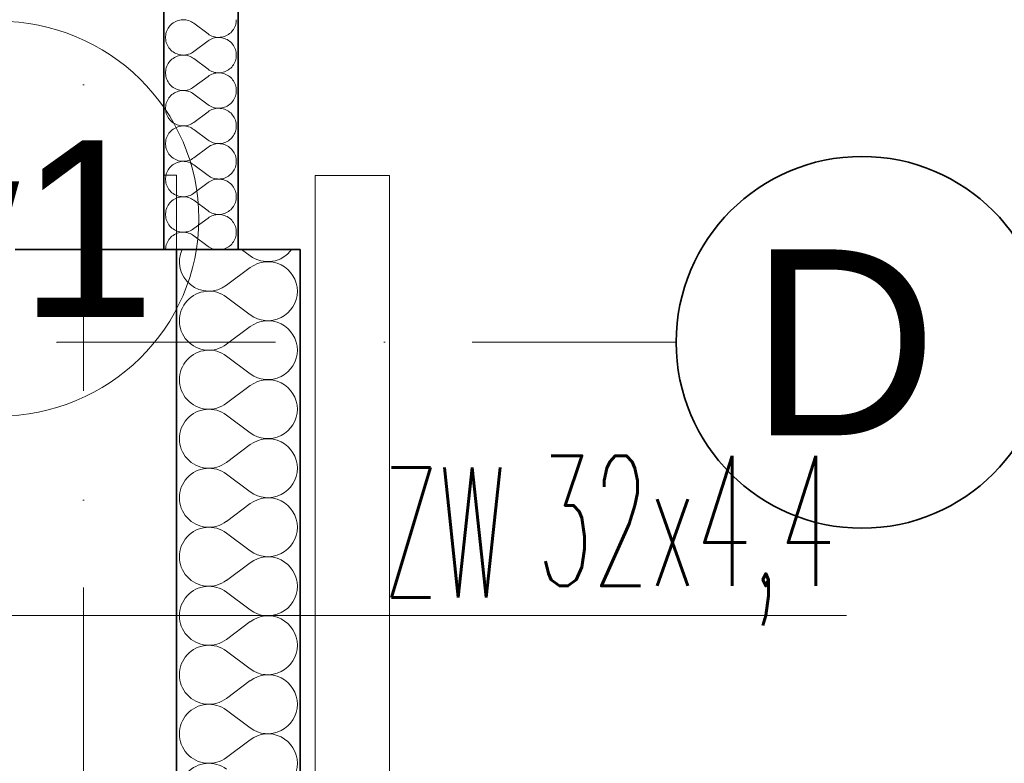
# Model space of a CAD drawing. Header units: millimetres. Extents: x -34676 to 172266, y 39940 to 476087.
# Tile 132 of 256: x 49955 to 51545, y 289093 to 290293. Entities that reach past the tile are written whole.
import ezdxf
from ezdxf.lldxf.tags import DXFTag

# ---------------------------------------------------------------- set-up
doc = ezdxf.new("R2010")
doc.units = ezdxf.units.MM
doc.header["$MEASUREMENT"] = 0
doc.linetypes.add('Kropki i Kreski', pattern=[6.702778, 3.527778, -1.763889, 0, -1.411111])
for name, color, linetype in [('#podkład', 252, 'Continuous'), ('- A - ocieplenie', 7, 'Continuous'), ('IS_Text_Pion_Wodociag', 7, 'Continuous'), ('Konstrukcja - Siatka mod', 7, 'Continuous'), ('Konstrukcja - Ściany zewnętrzne', 7, 'Continuous')]:
    doc.layers.add(name, color=color, linetype=linetype)
doc.layers.add('IS_Opisy_działek_Wodociag', color=7, linetype='SOLID', true_color=0x000000)
doc.styles.add('MtXpl_Arial', font='arial.ttf', dxfattribs={"height": 0.2})
doc.styles.add('ROMANS', font='romans', dxfattribs={"width": 0.6})
doc.styles.get("Standard").update_dxf_attribs({"font": 'arial.ttf'})
tags = doc.linetypes.add('SOLID', pattern=[10, 10, 0]).pattern_tags.tags
tags[6:7] = [DXFTag(74, 4), DXFTag(75, 0), DXFTag(340, '0'), DXFTag(46, 0.0), DXFTag(50, 0.0), DXFTag(44, 0.0), DXFTag(45, 0.0)]
tags[4:5] = [DXFTag(74, 4), DXFTag(75, 0), DXFTag(340, '0'), DXFTag(46, 0.0), DXFTag(50, 0.0), DXFTag(44, 0.0), DXFTag(45, 0.0)]

# ---------------------------------------------------------------- blocks, each defined once
blk = doc.blocks.new('UHYGFFFF')
at = {"layer": '- A - ocieplenie', "color": 252, "linetype": 'Continuous', "lineweight": 35, "ltscale": 100}
for p, q in [((49917.1, 396062.6), (49917.1, 399445.2)), ((49797.1, 399325.2), (49797.1, 396062.6)), ((49797.1, 396062.6), (49917.1, 396062.6)), ((50017.6, 396062.6), (49817.6, 396062.6)), ((49817.6, 396062.6), (49817.6, 383268.1)), ((50017.6, 383482.6), (50017.6, 396062.6))]:
    blk.add_line(p, q, dxfattribs=at)
at = {"layer": '- A - ocieplenie', "color": 252, "linetype": 'Continuous', "lineweight": 13, "ltscale": 100}
for p, q in [((49805.4, 396421.4), (49804.1, 396419.4)), ((49806.9, 396423.3), (49805.4, 396421.4)), ((49808.5, 396425), (49806.9, 396423.3)), ((49810.3, 396426.6), (49808.5, 396425)), ((49812.2, 396428.1), (49810.3, 396426.6)), ((49814.2, 396429.4), (49812.2, 396428.1)), ((49816.3, 396430.5), (49814.2, 396429.4)), ((49818.5, 396431.4), (49816.3, 396430.5)), ((49820.7, 396432.2), (49818.5, 396431.4)), ((49823.1, 396432.7), (49820.7, 396432.2)), ((49825.4, 396433.1), (49823.1, 396432.7)), ((49827.8, 396433.2), (49825.4, 396433.1)), ((49830.2, 396433.2), (49827.8, 396433.2)), ((49832.6, 396432.9), (49830.2, 396433.2)), ((49834.9, 396432.5), (49832.6, 396432.9)), ((49837.2, 396431.9), (49834.9, 396432.5)), ((49839.5, 396431.1), (49837.2, 396431.9)), ((49841.6, 396430), (49839.5, 396431.1)), ((49843.7, 396428.9), (49841.6, 396430)), ((49845.7, 396427.5), (49843.7, 396428.9)), ((49845.7, 396427.5), (49868.5, 396410.4)), ((49910.8, 396419.7), (49911.9, 396421.8)), ((49911.9, 396421.8), (49912.7, 396424)), ((49912.7, 396424), (49913.4, 396426.3)), ((49913.4, 396426.3), (49913.9, 396428.6)), ((49913.9, 396428.6), (49914.1, 396430.9)), ((49914.1, 396430.9), (49914.2, 396433.2)), ((49800.2, 396408.2), (49800, 396405.9)), ((49800, 396405.9), (49800, 396403.5)), ((49800.6, 396410.6), (49800.2, 396408.2)), ((49801.2, 396412.9), (49800.6, 396410.6)), ((49801.9, 396415.2), (49801.2, 396412.9)), ((49802.9, 396417.3), (49801.9, 396415.2)), ((49804.1, 396419.4), (49802.9, 396417.3)), ((49868.5, 396410.4), (49870.5, 396409)), ((49870.5, 396409), (49872.5, 396407.9)), ((49872.5, 396407.9), (49874.6, 396406.9)), ((49874.6, 396406.9), (49876.8, 396406.1)), ((49876.8, 396406.1), (49879.1, 396405.4)), ((49879.1, 396405.4), (49881.4, 396405)), ((49881.4, 396404.3), (49879.1, 396403.9)), ((49881.4, 396405), (49883.7, 396404.7)), ((49883.7, 396404.6), (49881.4, 396404.3)), ((49886, 396404.7), (49883.7, 396404.6)), ((49883.7, 396404.7), (49886, 396404.7)), ((49886, 396404.7), (49888.4, 396404.8)), ((49888.4, 396404.5), (49886, 396404.7)), ((49888.4, 396404.8), (49890.7, 396405.1)), ((49890.7, 396404.2), (49888.4, 396404.5)), ((49890.7, 396405.1), (49893, 396405.6)), ((49893, 396403.7), (49890.7, 396404.2)), ((49893, 396405.6), (49895.2, 396406.3)), ((49895.2, 396406.3), (49897.4, 396407.2)), ((49897.4, 396407.2), (49899.5, 396408.2)), ((49899.5, 396408.2), (49901.5, 396409.4)), ((49901.5, 396409.4), (49903.4, 396410.8)), ((49903.4, 396410.8), (49905.2, 396412.3)), ((49905.2, 396412.3), (49906.8, 396414)), ((49906.8, 396414), (49908.3, 396415.8)), ((49908.3, 396415.8), (49909.7, 396417.7)), ((49909.7, 396417.7), (49910.8, 396419.7)), ((49800, 396403.5), (49800.2, 396401.1)), ((49800.2, 396401.1), (49800.6, 396398.7)), ((49800.6, 396398.7), (49801.2, 396396.4)), ((49801.2, 396396.4), (49801.9, 396394.2)), ((49801.9, 396394.2), (49802.9, 396392)), ((49802.9, 396392), (49804.1, 396389.9)), ((49804.1, 396389.9), (49805.4, 396387.9)), ((49845.7, 396381.8), (49868.5, 396398.9)), ((49870.5, 396400.3), (49868.5, 396398.9)), ((49872.5, 396401.4), (49870.5, 396400.3)), ((49874.6, 396402.4), (49872.5, 396401.4)), ((49876.8, 396403.2), (49874.6, 396402.4)), ((49879.1, 396403.9), (49876.8, 396403.2)), ((49895.2, 396403), (49893, 396403.7)), ((49897.4, 396402.1), (49895.2, 396403)), ((49899.5, 396401.1), (49897.4, 396402.1)), ((49901.5, 396399.9), (49899.5, 396401.1)), ((49903.4, 396398.5), (49901.5, 396399.9)), ((49905.2, 396397), (49903.4, 396398.5)), ((49906.8, 396395.3), (49905.2, 396397)), ((49908.3, 396393.5), (49906.8, 396395.3)), ((49909.7, 396391.6), (49908.3, 396393.5)), ((49910.8, 396389.6), (49909.7, 396391.6)), ((49911.9, 396387.5), (49910.8, 396389.6)), ((49805.4, 396387.9), (49806.9, 396386)), ((49806.9, 396386), (49808.5, 396384.3)), ((49808.5, 396384.3), (49810.3, 396382.7)), ((49810.3, 396382.7), (49812.2, 396381.2)), ((49812.2, 396381.2), (49814.2, 396380)), ((49814.2, 396380), (49816.3, 396378.8)), ((49816.3, 396373.3), (49814.2, 396372.2)), ((49816.3, 396378.8), (49818.5, 396377.9)), ((49818.5, 396374.3), (49816.3, 396373.3)), ((49818.5, 396377.9), (49820.7, 396377.2)), ((49820.7, 396375), (49818.5, 396374.3)), ((49820.7, 396377.2), (49823.1, 396376.6)), ((49823.1, 396375.6), (49820.7, 396375)), ((49823.1, 396376.6), (49825.4, 396376.3)), ((49825.4, 396375.9), (49823.1, 396375.6)), ((49825.4, 396376.3), (49827.8, 396376.1)), ((49827.8, 396376.1), (49825.4, 396375.9)), ((49830.2, 396376), (49827.8, 396376.1)), ((49827.8, 396376.1), (49830.2, 396376.1)), ((49830.2, 396376.1), (49832.6, 396376.4)), ((49832.6, 396375.8), (49830.2, 396376)), ((49832.6, 396376.4), (49834.9, 396376.8)), ((49834.9, 396375.4), (49832.6, 396375.8)), ((49834.9, 396376.8), (49837.2, 396377.4)), ((49837.2, 396374.7), (49834.9, 396375.4)), ((49837.2, 396377.4), (49839.5, 396378.3)), ((49839.5, 396373.9), (49837.2, 396374.7)), ((49839.5, 396378.3), (49841.6, 396379.3)), ((49841.6, 396372.9), (49839.5, 396373.9)), ((49841.6, 396379.3), (49843.7, 396380.5)), ((49843.7, 396371.7), (49841.6, 396372.9)), ((49843.7, 396380.5), (49845.7, 396381.8)), ((49912.7, 396385.3), (49911.9, 396387.5)), ((49913.4, 396383), (49912.7, 396385.3)), ((49913.9, 396380.8), (49913.4, 396383)), ((49914.1, 396378.4), (49913.9, 396380.8)), ((49913.9, 396371.4), (49914.1, 396373.7)), ((49914.2, 396376.1), (49914.1, 396378.4)), ((49914.1, 396373.7), (49914.2, 396376.1)), ((49801.9, 396358), (49801.2, 396355.8)), ((49802.9, 396360.2), (49801.9, 396358)), ((49804.1, 396362.3), (49802.9, 396360.2)), ((49805.4, 396364.3), (49804.1, 396362.3)), ((49806.9, 396366.1), (49805.4, 396364.3)), ((49808.5, 396367.9), (49806.9, 396366.1)), ((49810.3, 396369.5), (49808.5, 396367.9)), ((49812.2, 396370.9), (49810.3, 396369.5)), ((49814.2, 396372.2), (49812.2, 396370.9)), ((49845.7, 396370.4), (49843.7, 396371.7)), ((49845.7, 396370.4), (49868.5, 396353.2)), ((49905.2, 396355.2), (49906.8, 396356.9)), ((49906.8, 396356.9), (49908.3, 396358.7)), ((49908.3, 396358.7), (49909.7, 396360.6)), ((49909.7, 396360.6), (49910.8, 396362.6)), ((49910.8, 396362.6), (49911.9, 396364.7)), ((49911.9, 396364.7), (49912.7, 396366.9)), ((49912.7, 396366.9), (49913.4, 396369.1)), ((49913.4, 396369.1), (49913.9, 396371.4)), ((49800.2, 396351.1), (49800, 396348.7)), ((49800, 396348.7), (49800, 396346.3)), ((49800, 396346.3), (49800.2, 396343.9)), ((49800.6, 396353.4), (49800.2, 396351.1)), ((49800.2, 396343.9), (49800.6, 396341.6)), ((49801.2, 396355.8), (49800.6, 396353.4)), ((49800.6, 396341.6), (49801.2, 396339.3)), ((49845.7, 396324.7), (49868.5, 396341.8)), ((49868.5, 396353.2), (49870.5, 396351.9)), ((49870.5, 396343.1), (49868.5, 396341.8)), ((49870.5, 396351.9), (49872.5, 396350.7)), ((49872.5, 396344.3), (49870.5, 396343.1)), ((49872.5, 396350.7), (49874.6, 396349.7)), ((49874.6, 396345.3), (49872.5, 396344.3)), ((49874.6, 396349.7), (49876.8, 396348.9)), ((49876.8, 396346.1), (49874.6, 396345.3)), ((49876.8, 396348.9), (49879.1, 396348.3)), ((49879.1, 396346.7), (49876.8, 396346.1)), ((49879.1, 396348.3), (49881.4, 396347.8)), ((49881.4, 396347.2), (49879.1, 396346.7)), ((49881.4, 396347.8), (49883.7, 396347.6)), ((49883.7, 396347.4), (49881.4, 396347.2)), ((49883.7, 396347.6), (49886, 396347.5)), ((49886, 396347.5), (49883.7, 396347.4)), ((49886, 396347.5), (49888.4, 396347.6)), ((49888.4, 396347.4), (49886, 396347.5)), ((49888.4, 396347.6), (49890.7, 396348)), ((49890.7, 396347.1), (49888.4, 396347.4)), ((49890.7, 396348), (49893, 396348.5)), ((49893, 396346.6), (49890.7, 396347.1)), ((49893, 396348.5), (49895.2, 396349.2)), ((49895.2, 396345.9), (49893, 396346.6)), ((49895.2, 396349.2), (49897.4, 396350)), ((49897.4, 396345), (49895.2, 396345.9)), ((49897.4, 396350), (49899.5, 396351.1)), ((49899.5, 396344), (49897.4, 396345)), ((49899.5, 396351.1), (49901.5, 396352.3)), ((49901.5, 396342.7), (49899.5, 396344)), ((49901.5, 396352.3), (49903.4, 396353.7)), ((49903.4, 396341.4), (49901.5, 396342.7)), ((49903.4, 396353.7), (49905.2, 396355.2)), ((49905.2, 396339.8), (49903.4, 396341.4)), ((49801.2, 396339.3), (49801.9, 396337)), ((49801.9, 396337), (49802.9, 396334.8)), ((49802.9, 396334.8), (49804.1, 396332.8)), ((49804.1, 396332.8), (49805.4, 396330.8)), ((49805.4, 396330.8), (49806.9, 396328.9)), ((49806.9, 396328.9), (49808.5, 396327.1)), ((49808.5, 396327.1), (49810.3, 396325.5)), ((49810.3, 396325.5), (49812.2, 396324.1)), ((49843.7, 396323.3), (49845.7, 396324.7)), ((49906.8, 396338.2), (49905.2, 396339.8)), ((49908.3, 396336.4), (49906.8, 396338.2)), ((49909.7, 396334.5), (49908.3, 396336.4)), ((49910.8, 396332.4), (49909.7, 396334.5)), ((49911.9, 396330.3), (49910.8, 396332.4)), ((49912.7, 396328.2), (49911.9, 396330.3)), ((49913.4, 396325.9), (49912.7, 396328.2)), ((49913.9, 396323.6), (49913.4, 396325.9)), ((49806.9, 396309), (49805.4, 396307.1)), ((49808.5, 396310.7), (49806.9, 396309)), ((49810.3, 396312.3), (49808.5, 396310.7)), ((49812.2, 396313.8), (49810.3, 396312.3)), ((49812.2, 396324.1), (49814.2, 396322.8)), ((49814.2, 396315.1), (49812.2, 396313.8)), ((49814.2, 396322.8), (49816.3, 396321.7)), ((49816.3, 396316.2), (49814.2, 396315.1)), ((49816.3, 396321.7), (49818.5, 396320.8)), ((49818.5, 396317.1), (49816.3, 396316.2)), ((49818.5, 396320.8), (49820.7, 396320)), ((49820.7, 396317.9), (49818.5, 396317.1)), ((49820.7, 396320), (49823.1, 396319.5)), ((49823.1, 396318.4), (49820.7, 396317.9)), ((49823.1, 396319.5), (49825.4, 396319.1)), ((49825.4, 396318.8), (49823.1, 396318.4)), ((49825.4, 396319.1), (49827.8, 396319)), ((49827.8, 396318.9), (49825.4, 396318.8)), ((49827.8, 396319), (49830.2, 396319)), ((49830.2, 396318.9), (49827.8, 396318.9)), ((49830.2, 396319), (49832.6, 396319.2)), ((49832.6, 396318.7), (49830.2, 396318.9)), ((49832.6, 396319.2), (49834.9, 396319.7)), ((49834.9, 396318.2), (49832.6, 396318.7)), ((49834.9, 396319.7), (49837.2, 396320.3)), ((49837.2, 396317.6), (49834.9, 396318.2)), ((49837.2, 396320.3), (49839.5, 396321.1)), ((49839.5, 396316.8), (49837.2, 396317.6)), ((49839.5, 396321.1), (49841.6, 396322.1)), ((49841.6, 396315.8), (49839.5, 396316.8)), ((49841.6, 396322.1), (49843.7, 396323.3)), ((49843.7, 396314.6), (49841.6, 396315.8)), ((49845.7, 396313.2), (49843.7, 396314.6)), ((49845.7, 396313.2), (49868.5, 396296.1)), ((49911.9, 396307.6), (49912.7, 396309.7)), ((49912.7, 396309.7), (49913.4, 396312)), ((49913.4, 396312), (49913.9, 396314.3)), ((49914.1, 396321.3), (49913.9, 396323.6)), ((49913.9, 396314.3), (49914.1, 396316.6)), ((49914.2, 396318.9), (49914.1, 396321.3)), ((49914.1, 396316.6), (49914.2, 396318.9)), ((49800.2, 396293.9), (49800, 396291.6)), ((49800.6, 396296.3), (49800.2, 396293.9)), ((49801.2, 396298.6), (49800.6, 396296.3)), ((49801.9, 396300.9), (49801.2, 396298.6)), ((49802.9, 396303), (49801.9, 396300.9)), ((49804.1, 396305.1), (49802.9, 396303)), ((49805.4, 396307.1), (49804.1, 396305.1)), ((49868.5, 396296.1), (49870.5, 396294.8)), ((49870.5, 396294.8), (49872.5, 396293.6)), ((49872.5, 396293.6), (49874.6, 396292.6)), ((49895.2, 396292), (49897.4, 396292.9)), ((49897.4, 396292.9), (49899.5, 396293.9)), ((49899.5, 396293.9), (49901.5, 396295.2)), ((49901.5, 396295.2), (49903.4, 396296.5)), ((49903.4, 396296.5), (49905.2, 396298.1)), ((49905.2, 396298.1), (49906.8, 396299.7)), ((49906.8, 396299.7), (49908.3, 396301.5)), ((49908.3, 396301.5), (49909.7, 396303.4)), ((49909.7, 396303.4), (49910.8, 396305.4)), ((49910.8, 396305.4), (49911.9, 396307.6)), ((49800, 396291.6), (49800, 396289.2)), ((49800, 396289.2), (49800.2, 396286.8)), ((49800.2, 396286.8), (49800.6, 396284.4)), ((49800.6, 396284.4), (49801.2, 396282.1)), ((49801.2, 396282.1), (49801.9, 396279.9)), ((49801.9, 396279.9), (49802.9, 396277.7)), ((49802.9, 396277.7), (49804.1, 396275.6)), ((49845.7, 396267.5), (49868.5, 396284.7)), ((49870.5, 396286), (49868.5, 396284.7)), ((49872.5, 396287.2), (49870.5, 396286)), ((49874.6, 396288.1), (49872.5, 396287.2)), ((49874.6, 396292.6), (49876.8, 396291.8)), ((49876.8, 396289), (49874.6, 396288.1)), ((49876.8, 396291.8), (49879.1, 396291.1)), ((49879.1, 396289.6), (49876.8, 396289)), ((49879.1, 396291.1), (49881.4, 396290.7)), ((49881.4, 396290), (49879.1, 396289.6)), ((49881.4, 396290.7), (49883.7, 396290.4)), ((49883.7, 396290.3), (49881.4, 396290)), ((49886, 396290.4), (49883.7, 396290.3)), ((49883.7, 396290.4), (49886, 396290.4)), ((49886, 396290.4), (49888.4, 396290.5)), ((49888.4, 396290.2), (49886, 396290.4)), ((49888.4, 396290.5), (49890.7, 396290.8)), ((49890.7, 396289.9), (49888.4, 396290.2)), ((49890.7, 396290.8), (49893, 396291.3)), ((49893, 396289.4), (49890.7, 396289.9)), ((49893, 396291.3), (49895.2, 396292)), ((49895.2, 396288.7), (49893, 396289.4)), ((49897.4, 396287.9), (49895.2, 396288.7)), ((49899.5, 396286.8), (49897.4, 396287.9)), ((49901.5, 396285.6), (49899.5, 396286.8)), ((49903.4, 396284.2), (49901.5, 396285.6)), ((49905.2, 396282.7), (49903.4, 396284.2)), ((49906.8, 396281), (49905.2, 396282.7)), ((49908.3, 396279.2), (49906.8, 396281)), ((49909.7, 396277.3), (49908.3, 396279.2)), ((49910.8, 396275.3), (49909.7, 396277.3)), ((49804.1, 396275.6), (49805.4, 396273.6)), ((49805.4, 396273.6), (49806.9, 396271.7)), ((49806.9, 396271.7), (49808.5, 396270)), ((49808.5, 396270), (49810.3, 396268.4)), ((49810.3, 396268.4), (49812.2, 396267)), ((49812.2, 396267), (49814.2, 396265.7)), ((49814.2, 396265.7), (49816.3, 396264.6)), ((49816.3, 396264.6), (49818.5, 396263.6)), ((49818.5, 396263.6), (49820.7, 396262.9)), ((49820.7, 396262.9), (49823.1, 396262.3)), ((49823.1, 396261.3), (49820.7, 396260.7)), ((49823.1, 396262.3), (49825.4, 396262)), ((49825.4, 396261.6), (49823.1, 396261.3)), ((49825.4, 396262), (49827.8, 396261.8)), ((49827.8, 396261.8), (49825.4, 396261.6)), ((49827.8, 396261.8), (49830.2, 396261.9)), ((49830.2, 396261.8), (49827.8, 396261.8)), ((49830.2, 396261.9), (49832.6, 396262.1)), ((49832.6, 396261.5), (49830.2, 396261.8)), ((49832.6, 396262.1), (49834.9, 396262.5)), ((49834.9, 396261.1), (49832.6, 396261.5)), ((49834.9, 396262.5), (49837.2, 396263.2)), ((49837.2, 396260.4), (49834.9, 396261.1)), ((49837.2, 396263.2), (49839.5, 396264)), ((49839.5, 396264), (49841.6, 396265)), ((49841.6, 396265), (49843.7, 396266.2)), ((49843.7, 396266.2), (49845.7, 396267.5)), ((49911.9, 396273.2), (49910.8, 396275.3)), ((49912.7, 396271), (49911.9, 396273.2)), ((49913.4, 396268.8), (49912.7, 396271)), ((49913.9, 396266.5), (49913.4, 396268.8)), ((49914.1, 396264.1), (49913.9, 396266.5)), ((49914.2, 396261.8), (49914.1, 396264.1)), ((49914.1, 396259.5), (49914.2, 396261.8)), ((49802.9, 396245.9), (49801.9, 396243.7)), ((49804.1, 396248), (49802.9, 396245.9)), ((49805.4, 396250), (49804.1, 396248)), ((49806.9, 396251.9), (49805.4, 396250)), ((49808.5, 396253.6), (49806.9, 396251.9)), ((49810.3, 396255.2), (49808.5, 396253.6)), ((49812.2, 396256.7), (49810.3, 396255.2)), ((49814.2, 396257.9), (49812.2, 396256.7)), ((49816.3, 396259), (49814.2, 396257.9)), ((49818.5, 396260), (49816.3, 396259)), ((49820.7, 396260.7), (49818.5, 396260)), ((49839.5, 396259.6), (49837.2, 396260.4)), ((49841.6, 396258.6), (49839.5, 396259.6)), ((49843.7, 396257.4), (49841.6, 396258.6)), ((49845.7, 396256.1), (49843.7, 396257.4)), ((49845.7, 396256.1), (49868.5, 396238.9)), ((49908.3, 396244.4), (49909.7, 396246.3)), ((49909.7, 396246.3), (49910.8, 396248.3)), ((49910.8, 396248.3), (49911.9, 396250.4)), ((49911.9, 396250.4), (49912.7, 396252.6)), ((49912.7, 396252.6), (49913.4, 396254.8)), ((49913.4, 396254.8), (49913.9, 396257.1)), ((49913.9, 396257.1), (49914.1, 396259.5)), ((49800.2, 396236.8), (49800, 396234.4)), ((49800, 396234.4), (49800, 396232)), ((49800, 396232), (49800.2, 396229.7)), ((49800.6, 396239.2), (49800.2, 396236.8)), ((49800.2, 396229.7), (49800.6, 396227.3)), ((49801.2, 396241.5), (49800.6, 396239.2)), ((49801.9, 396243.7), (49801.2, 396241.5)), ((49868.5, 396238.9), (49870.5, 396237.6)), ((49870.5, 396237.6), (49872.5, 396236.5)), ((49872.5, 396230), (49870.5, 396228.8)), ((49872.5, 396236.5), (49874.6, 396235.5)), ((49874.6, 396231), (49872.5, 396230)), ((49874.6, 396235.5), (49876.8, 396234.6)), ((49876.8, 396231.8), (49874.6, 396231)), ((49876.8, 396234.6), (49879.1, 396234)), ((49879.1, 396232.5), (49876.8, 396231.8)), ((49879.1, 396234), (49881.4, 396233.6)), ((49881.4, 396232.9), (49879.1, 396232.5)), ((49881.4, 396233.6), (49883.7, 396233.3)), ((49883.7, 396233.2), (49881.4, 396232.9)), ((49883.7, 396233.3), (49886, 396233.2)), ((49886, 396233.2), (49883.7, 396233.2)), ((49886, 396233.2), (49888.4, 396233.4)), ((49888.4, 396233.1), (49886, 396233.2)), ((49888.4, 396233.4), (49890.7, 396233.7)), ((49890.7, 396232.8), (49888.4, 396233.1)), ((49890.7, 396233.7), (49893, 396234.2)), ((49893, 396232.3), (49890.7, 396232.8)), ((49893, 396234.2), (49895.2, 396234.9)), ((49895.2, 396231.6), (49893, 396232.3)), ((49895.2, 396234.9), (49897.4, 396235.7)), ((49897.4, 396230.7), (49895.2, 396231.6)), ((49897.4, 396235.7), (49899.5, 396236.8)), ((49899.5, 396229.7), (49897.4, 396230.7)), ((49899.5, 396236.8), (49901.5, 396238)), ((49901.5, 396228.5), (49899.5, 396229.7)), ((49901.5, 396238), (49903.4, 396239.4)), ((49903.4, 396239.4), (49905.2, 396240.9)), ((49905.2, 396240.9), (49906.8, 396242.6)), ((49906.8, 396242.6), (49908.3, 396244.4)), ((49800.6, 396227.3), (49801.2, 396225)), ((49801.2, 396225), (49801.9, 396222.7)), ((49801.9, 396222.7), (49802.9, 396220.6)), ((49802.9, 396220.6), (49804.1, 396218.5)), ((49804.1, 396218.5), (49805.4, 396216.5)), ((49805.4, 396216.5), (49806.9, 396214.6)), ((49806.9, 396214.6), (49808.5, 396212.9)), ((49845.7, 396210.4), (49868.5, 396227.5)), ((49870.5, 396228.8), (49868.5, 396227.5)), ((49903.4, 396227.1), (49901.5, 396228.5)), ((49905.2, 396225.6), (49903.4, 396227.1)), ((49906.8, 396223.9), (49905.2, 396225.6)), ((49908.3, 396222.1), (49906.8, 396223.9)), ((49909.7, 396220.2), (49908.3, 396222.1)), ((49910.8, 396218.2), (49909.7, 396220.2)), ((49911.9, 396216), (49910.8, 396218.2)), ((49912.7, 396213.9), (49911.9, 396216)), ((49913.4, 396211.6), (49912.7, 396213.9)), ((49808.5, 396212.9), (49810.3, 396211.3)), ((49810.3, 396198.1), (49808.5, 396196.5)), ((49810.3, 396211.3), (49812.2, 396209.8)), ((49812.2, 396199.5), (49810.3, 396198.1)), ((49812.2, 396209.8), (49814.2, 396208.5)), ((49814.2, 396200.8), (49812.2, 396199.5)), ((49814.2, 396208.5), (49816.3, 396207.4)), ((49816.3, 396201.9), (49814.2, 396200.8)), ((49816.3, 396207.4), (49818.5, 396206.5)), ((49818.5, 396202.8), (49816.3, 396201.9)), ((49818.5, 396206.5), (49820.7, 396205.7)), ((49820.7, 396203.6), (49818.5, 396202.8)), ((49820.7, 396205.7), (49823.1, 396205.2)), ((49823.1, 396204.1), (49820.7, 396203.6)), ((49823.1, 396205.2), (49825.4, 396204.8)), ((49825.4, 396204.5), (49823.1, 396204.1)), ((49825.4, 396204.8), (49827.8, 396204.7)), ((49827.8, 396204.7), (49825.4, 396204.5)), ((49830.2, 396204.6), (49827.8, 396204.7)), ((49827.8, 396204.7), (49830.2, 396204.7)), ((49830.2, 396204.7), (49832.6, 396204.9)), ((49832.6, 396204.4), (49830.2, 396204.6)), ((49832.6, 396204.9), (49834.9, 396205.4)), ((49834.9, 396203.9), (49832.6, 396204.4)), ((49834.9, 396205.4), (49837.2, 396206)), ((49837.2, 396203.3), (49834.9, 396203.9)), ((49837.2, 396206), (49839.5, 396206.8)), ((49839.5, 396202.5), (49837.2, 396203.3)), ((49839.5, 396206.8), (49841.6, 396207.8)), ((49841.6, 396201.5), (49839.5, 396202.5)), ((49841.6, 396207.8), (49843.7, 396209)), ((49843.7, 396200.3), (49841.6, 396201.5)), ((49843.7, 396209), (49845.7, 396210.4)), ((49845.7, 396198.9), (49843.7, 396200.3)), ((49845.7, 396198.9), (49868.5, 396181.8)), ((49912.7, 396195.5), (49913.4, 396197.7)), ((49913.9, 396209.3), (49913.4, 396211.6)), ((49913.4, 396197.7), (49913.9, 396200)), ((49914.1, 396207), (49913.9, 396209.3)), ((49913.9, 396200), (49914.1, 396202.3)), ((49914.2, 396204.7), (49914.1, 396207)), ((49914.1, 396202.3), (49914.2, 396204.7)), ((49800.6, 396182), (49800.2, 396179.7)), ((49801.2, 396184.3), (49800.6, 396182)), ((49801.9, 396186.6), (49801.2, 396184.3)), ((49802.9, 396188.8), (49801.9, 396186.6)), ((49804.1, 396190.9), (49802.9, 396188.8)), ((49805.4, 396192.8), (49804.1, 396190.9)), ((49806.9, 396194.7), (49805.4, 396192.8)), ((49808.5, 396196.5), (49806.9, 396194.7)), ((49868.5, 396181.8), (49870.5, 396180.5)), ((49901.5, 396180.9), (49903.4, 396182.2)), ((49903.4, 396182.2), (49905.2, 396183.8)), ((49905.2, 396183.8), (49906.8, 396185.4)), ((49906.8, 396185.4), (49908.3, 396187.2)), ((49908.3, 396187.2), (49909.7, 396189.1)), ((49909.7, 396189.1), (49910.8, 396191.2)), ((49910.8, 396191.2), (49911.9, 396193.3)), ((49911.9, 396193.3), (49912.7, 396195.5)), ((49800.2, 396179.7), (49800, 396177.3)), ((49800, 396177.3), (49800, 396174.9)), ((49800, 396174.9), (49800.2, 396172.5)), ((49800.2, 396172.5), (49800.6, 396170.2)), ((49800.6, 396170.2), (49801.2, 396167.9)), ((49801.2, 396167.9), (49801.9, 396165.6)), ((49801.9, 396165.6), (49802.9, 396163.4)), ((49845.7, 396153.2), (49868.5, 396170.4)), ((49870.5, 396171.7), (49868.5, 396170.4)), ((49870.5, 396180.5), (49872.5, 396179.3)), ((49872.5, 396172.9), (49870.5, 396171.7)), ((49872.5, 396179.3), (49874.6, 396178.3)), ((49874.6, 396173.9), (49872.5, 396172.9)), ((49874.6, 396178.3), (49876.8, 396177.5)), ((49876.8, 396174.7), (49874.6, 396173.9)), ((49876.8, 396177.5), (49879.1, 396176.9)), ((49879.1, 396175.3), (49876.8, 396174.7)), ((49879.1, 396176.9), (49881.4, 396176.4)), ((49881.4, 396175.8), (49879.1, 396175.3)), ((49881.4, 396176.4), (49883.7, 396176.2)), ((49883.7, 396176), (49881.4, 396175.8)), ((49883.7, 396176.2), (49886, 396176.1)), ((49886, 396176.1), (49883.7, 396176)), ((49886, 396176.1), (49888.4, 396176.2)), ((49888.4, 396176), (49886, 396176.1)), ((49888.4, 396176.2), (49890.7, 396176.5)), ((49890.7, 396175.6), (49888.4, 396176)), ((49890.7, 396176.5), (49893, 396177)), ((49893, 396175.1), (49890.7, 396175.6)), ((49893, 396177), (49895.2, 396177.7)), ((49895.2, 396174.4), (49893, 396175.1)), ((49895.2, 396177.7), (49897.4, 396178.6)), ((49897.4, 396173.6), (49895.2, 396174.4)), ((49897.4, 396178.6), (49899.5, 396179.6)), ((49899.5, 396172.5), (49897.4, 396173.6)), ((49899.5, 396179.6), (49901.5, 396180.9)), ((49901.5, 396171.3), (49899.5, 396172.5)), ((49903.4, 396169.9), (49901.5, 396171.3)), ((49905.2, 396168.4), (49903.4, 396169.9)), ((49906.8, 396166.7), (49905.2, 396168.4)), ((49908.3, 396164.9), (49906.8, 396166.7)), ((49802.9, 396163.4), (49804.1, 396161.3)), ((49804.1, 396161.3), (49805.4, 396159.3)), ((49805.4, 396159.3), (49806.9, 396157.5)), ((49806.9, 396157.5), (49808.5, 396155.7)), ((49808.5, 396155.7), (49810.3, 396154.1)), ((49810.3, 396154.1), (49812.2, 396152.7)), ((49812.2, 396152.7), (49814.2, 396151.4)), ((49814.2, 396151.4), (49816.3, 396150.3)), ((49816.3, 396150.3), (49818.5, 396149.3)), ((49837.2, 396148.9), (49839.5, 396149.7)), ((49839.5, 396149.7), (49841.6, 396150.7)), ((49841.6, 396150.7), (49843.7, 396151.9)), ((49843.7, 396151.9), (49845.7, 396153.2)), ((49909.7, 396163), (49908.3, 396164.9)), ((49910.8, 396161), (49909.7, 396163)), ((49911.9, 396158.9), (49910.8, 396161)), ((49912.7, 396156.7), (49911.9, 396158.9)), ((49913.4, 396154.5), (49912.7, 396156.7)), ((49913.9, 396152.2), (49913.4, 396154.5)), ((49914.1, 396149.9), (49913.9, 396152.2)), ((49914.2, 396147.5), (49914.1, 396149.9)), ((49805.4, 396135.7), (49804.1, 396133.7)), ((49806.9, 396137.6), (49805.4, 396135.7)), ((49808.5, 396139.3), (49806.9, 396137.6)), ((49810.3, 396140.9), (49808.5, 396139.3)), ((49812.2, 396142.4), (49810.3, 396140.9)), ((49814.2, 396143.6), (49812.2, 396142.4)), ((49816.3, 396144.8), (49814.2, 396143.6)), ((49818.5, 396145.7), (49816.3, 396144.8)), ((49818.5, 396149.3), (49820.7, 396148.6)), ((49820.7, 396146.4), (49818.5, 396145.7)), ((49820.7, 396148.6), (49823.1, 396148)), ((49823.1, 396147), (49820.7, 396146.4)), ((49823.1, 396148), (49825.4, 396147.7)), ((49825.4, 396147.3), (49823.1, 396147)), ((49825.4, 396147.7), (49827.8, 396147.5)), ((49827.8, 396147.5), (49825.4, 396147.3)), ((49827.8, 396147.5), (49830.2, 396147.6)), ((49830.2, 396147.5), (49827.8, 396147.5)), ((49830.2, 396147.6), (49832.6, 396147.8)), ((49832.6, 396147.2), (49830.2, 396147.5)), ((49832.6, 396147.8), (49834.9, 396148.2)), ((49834.9, 396146.8), (49832.6, 396147.2)), ((49834.9, 396148.2), (49837.2, 396148.9)), ((49837.2, 396146.2), (49834.9, 396146.8)), ((49839.5, 396145.3), (49837.2, 396146.2)), ((49841.6, 396144.3), (49839.5, 396145.3)), ((49843.7, 396143.2), (49841.6, 396144.3)), ((49845.7, 396141.8), (49843.7, 396143.2)), ((49845.7, 396141.8), (49868.5, 396124.7)), ((49909.7, 396132), (49910.8, 396134)), ((49910.8, 396134), (49911.9, 396136.1)), ((49911.9, 396136.1), (49912.7, 396138.3)), ((49912.7, 396138.3), (49913.4, 396140.6)), ((49913.4, 396140.6), (49913.9, 396142.9)), ((49913.9, 396142.9), (49914.1, 396145.2)), ((49914.1, 396145.2), (49914.2, 396147.5)), ((49800.2, 396122.5), (49800, 396120.1)), ((49800, 396120.1), (49800, 396117.8)), ((49800.6, 396124.9), (49800.2, 396122.5)), ((49801.2, 396127.2), (49800.6, 396124.9)), ((49801.9, 396129.4), (49801.2, 396127.2)), ((49802.9, 396131.6), (49801.9, 396129.4)), ((49804.1, 396133.7), (49802.9, 396131.6)), ((49868.5, 396124.7), (49870.5, 396123.3)), ((49870.5, 396123.3), (49872.5, 396122.2)), ((49872.5, 396122.2), (49874.6, 396121.2)), ((49874.6, 396121.2), (49876.8, 396120.4)), ((49876.8, 396120.4), (49879.1, 396119.7)), ((49879.1, 396118.2), (49876.8, 396117.5)), ((49879.1, 396119.7), (49881.4, 396119.3)), ((49881.4, 396118.6), (49879.1, 396118.2)), ((49881.4, 396119.3), (49883.7, 396119)), ((49883.7, 396118.9), (49881.4, 396118.6)), ((49883.7, 396119), (49886, 396118.9)), ((49886, 396118.9), (49883.7, 396118.9)), ((49886, 396118.9), (49888.4, 396119.1)), ((49888.4, 396118.8), (49886, 396118.9)), ((49888.4, 396119.1), (49890.7, 396119.4)), ((49890.7, 396118.5), (49888.4, 396118.8)), ((49890.7, 396119.4), (49893, 396119.9)), ((49893, 396118), (49890.7, 396118.5)), ((49893, 396119.9), (49895.2, 396120.6)), ((49895.2, 396117.3), (49893, 396118)), ((49895.2, 396120.6), (49897.4, 396121.5)), ((49897.4, 396121.5), (49899.5, 396122.5)), ((49899.5, 396122.5), (49901.5, 396123.7)), ((49901.5, 396123.7), (49903.4, 396125.1)), ((49903.4, 396125.1), (49905.2, 396126.6)), ((49905.2, 396126.6), (49906.8, 396128.3)), ((49906.8, 396128.3), (49908.3, 396130.1)), ((49908.3, 396130.1), (49909.7, 396132)), ((49800, 396117.8), (49800.2, 396115.4)), ((49800.2, 396115.4), (49800.6, 396113)), ((49800.6, 396113), (49801.2, 396110.7)), ((49801.2, 396110.7), (49801.9, 396108.5)), ((49801.9, 396108.5), (49802.9, 396106.3)), ((49802.9, 396106.3), (49804.1, 396104.2)), ((49804.1, 396104.2), (49805.4, 396102.2)), ((49805.4, 396102.2), (49806.9, 396100.3)), ((49845.7, 396096.1), (49868.5, 396113.2)), ((49870.5, 396114.6), (49868.5, 396113.2)), ((49872.5, 396115.7), (49870.5, 396114.6)), ((49874.6, 396116.7), (49872.5, 396115.7)), ((49876.8, 396117.5), (49874.6, 396116.7)), ((49897.4, 396116.4), (49895.2, 396117.3)), ((49899.5, 396115.4), (49897.4, 396116.4)), ((49901.5, 396114.2), (49899.5, 396115.4)), ((49903.4, 396112.8), (49901.5, 396114.2)), ((49905.2, 396111.3), (49903.4, 396112.8)), ((49906.8, 396109.6), (49905.2, 396111.3)), ((49908.3, 396107.8), (49906.8, 396109.6)), ((49909.7, 396105.9), (49908.3, 396107.8)), ((49910.8, 396103.9), (49909.7, 396105.9)), ((49911.9, 396101.8), (49910.8, 396103.9)), ((49806.9, 396100.3), (49808.5, 396098.6)), ((49808.5, 396098.6), (49810.3, 396097)), ((49810.3, 396097), (49812.2, 396095.5)), ((49812.2, 396095.5), (49814.2, 396094.2)), ((49814.2, 396086.5), (49812.2, 396085.2)), ((49814.2, 396094.2), (49816.3, 396093.1)), ((49816.3, 396087.6), (49814.2, 396086.5)), ((49816.3, 396093.1), (49818.5, 396092.2)), ((49818.5, 396088.6), (49816.3, 396087.6)), ((49818.5, 396092.2), (49820.7, 396091.5)), ((49820.7, 396089.3), (49818.5, 396088.6)), ((49820.7, 396091.5), (49823.1, 396090.9)), ((49823.1, 396089.8), (49820.7, 396089.3)), ((49823.1, 396090.9), (49825.4, 396090.5)), ((49825.4, 396090.2), (49823.1, 396089.8)), ((49825.4, 396090.5), (49827.8, 396090.4)), ((49827.8, 396090.4), (49825.4, 396090.2)), ((49830.2, 396090.3), (49827.8, 396090.4)), ((49827.8, 396090.4), (49830.2, 396090.4)), ((49830.2, 396090.4), (49832.6, 396090.7)), ((49832.6, 396090.1), (49830.2, 396090.3)), ((49832.6, 396090.7), (49834.9, 396091.1)), ((49834.9, 396089.6), (49832.6, 396090.1)), ((49834.9, 396091.1), (49837.2, 396091.7)), ((49837.2, 396089), (49834.9, 396089.6)), ((49837.2, 396091.7), (49839.5, 396092.5)), ((49839.5, 396088.2), (49837.2, 396089)), ((49839.5, 396092.5), (49841.6, 396093.6)), ((49841.6, 396087.2), (49839.5, 396088.2)), ((49841.6, 396093.6), (49843.7, 396094.7)), ((49843.7, 396086), (49841.6, 396087.2)), ((49843.7, 396094.7), (49845.7, 396096.1)), ((49912.7, 396099.6), (49911.9, 396101.8)), ((49913.4, 396097.3), (49912.7, 396099.6)), ((49913.9, 396095), (49913.4, 396097.3)), ((49914.1, 396092.7), (49913.9, 396095)), ((49913.9, 396085.7), (49914.1, 396088)), ((49914.2, 396090.4), (49914.1, 396092.7)), ((49914.1, 396088), (49914.2, 396090.4)), ((49801.9, 396072.3), (49801.2, 396070)), ((49802.9, 396074.5), (49801.9, 396072.3)), ((49804.1, 396076.6), (49802.9, 396074.5)), ((49805.4, 396078.6), (49804.1, 396076.6)), ((49806.9, 396080.4), (49805.4, 396078.6)), ((49808.5, 396082.2), (49806.9, 396080.4)), ((49810.3, 396083.8), (49808.5, 396082.2)), ((49812.2, 396085.2), (49810.3, 396083.8)), ((49845.7, 396084.7), (49843.7, 396086)), ((49845.7, 396084.7), (49868.5, 396067.5)), ((49905.2, 396069.5), (49906.8, 396071.1)), ((49906.8, 396071.1), (49908.3, 396072.9)), ((49908.3, 396072.9), (49909.7, 396074.9)), ((49909.7, 396074.9), (49910.8, 396076.9)), ((49910.8, 396076.9), (49911.9, 396079)), ((49911.9, 396079), (49912.7, 396081.2)), ((49912.7, 396081.2), (49913.4, 396083.4)), ((49913.4, 396083.4), (49913.9, 396085.7)), ((49800.2, 396065.4), (49800, 396063)), ((49800, 396063), (49800, 396062.6)), ((49800.6, 396067.7), (49800.2, 396065.4)), ((49801.2, 396070), (49800.6, 396067.7)), ((49868.5, 396067.5), (49870.5, 396066.2)), ((49870.5, 396066.2), (49872.5, 396065)), ((49872.5, 396065), (49874.6, 396064)), ((49874.6, 396064), (49876.8, 396063.2)), ((49876.8, 396063.2), (49878.9, 396062.6)), ((49892.4, 396062.6), (49893, 396062.8)), ((49893, 396062.8), (49895.2, 396063.4)), ((49895.2, 396063.4), (49897.4, 396064.3)), ((49897.4, 396064.3), (49899.5, 396065.4)), ((49899.5, 396065.4), (49901.5, 396066.6)), ((49901.5, 396066.6), (49903.4, 396068)), ((49903.4, 396068), (49905.2, 396069.5)), ((49922.8, 396062.6), (49936.6, 396052.3)), ((49898.5, 396004.7), (49936.6, 396033.2)), ((49898.5, 395985.6), (49936.6, 395957)), ((49898.5, 395909.4), (49936.6, 395938)), ((49898.5, 395890.4), (49936.6, 395861.8)), ((49898.5, 395814.2), (49936.6, 395842.8)), ((49898.5, 395795.1), (49936.6, 395766.6)), ((49898.5, 395718.9), (49936.6, 395747.5)), ((49898.5, 395699.9), (49936.6, 395671.3)), ((49898.5, 395623.7), (49936.6, 395652.3)), ((49898.5, 395604.7), (49936.6, 395576.1)), ((49898.5, 395528.5), (49936.6, 395557)), ((49898.5, 395509.4), (49936.6, 395480.8)), ((49898.5, 395433.2), (49936.6, 395461.8)), ((49898.5, 395414.2), (49936.6, 395385.6)), ((49898.5, 395338), (49936.6, 395366.6)), ((49898.5, 395318.9), (49936.6, 395290.4)), ((49898.5, 395242.8), (49936.6, 395271.3))]:
    blk.add_line(p, q, dxfattribs=at)
at = {"layer": '- A - ocieplenie', "color": 252, "linetype": 'Continuous', "lineweight": 20, "ltscale": 100}
for p, q in [((50041.7, 396182), (50041.7, 383482.6)), ((50161.7, 396182), (50041.7, 396182)), ((50161.7, 383482.6), (50161.7, 396182))]:
    blk.add_line(p, q, dxfattribs=at)
at = {"layer": '- A - ocieplenie', "color": 252, "linetype": 'Continuous', "lineweight": 13, "ltscale": 100}
for centre, start, end in [((49869.9, 396042.8), 155.3271, 306.8699), ((49965.2, 396090.4), 233.1301, 324.369), ((49965.2, 395995.1), 0, 126.8699), ((49869.9, 395947.5), 53.1301, 306.8699), ((49965.2, 395995.1), 233.1301, 0), ((49965.2, 395899.9), 0, 126.8699), ((49869.9, 395852.3), 53.1301, 306.8699), ((49965.2, 395899.9), 233.1301, 0), ((49965.2, 395804.7), 0, 126.8699), ((49869.9, 395757), 53.1301, 306.8699), ((49965.2, 395804.7), 233.1301, 0), ((49965.2, 395709.4), 0, 126.8699), ((49869.9, 395661.8), 53.1301, 306.8699), ((49965.2, 395709.4), 233.1301, 0), ((49965.2, 395614.2), 0, 126.8699), ((49869.9, 395566.6), 53.1301, 306.8699), ((49965.2, 395614.2), 233.1301, 0), ((49965.2, 395518.9), 0, 126.8699), ((49869.9, 395471.3), 53.1301, 306.8699), ((49965.2, 395518.9), 233.1301, 0), ((49965.2, 395423.7), 0, 126.8699), ((49869.9, 395376.1), 53.1301, 306.8699), ((49965.2, 395423.7), 233.1301, 0), ((49965.2, 395328.5), 0, 126.8699), ((49869.9, 395280.8), 53.1301, 306.8699), ((49965.2, 395328.5), 233.1301, 0), ((49965.2, 395233.2), 0, 126.8699), ((49869.9, 395185.6), 53.1301, 306.8699), ((49965.2, 395233.2), 233.1301, 0)]:
    blk.add_arc(centre, 47.6, start, end, dxfattribs=at)
at = {"layer": 'Konstrukcja - Siatka mod', "color": 252, "linetype": 'Kropki i Kreski', "lineweight": 13, "ltscale": 100}
for p, q in [((49667.6, 398868.6), (49667.6, 381903.8)), ((20180, 395912.6), (49624.6, 395912.6)), ((49624.6, 395912.6), (50624.6, 395912.6))]:
    blk.add_line(p, q, dxfattribs=at)
at = {"layer": 'Konstrukcja - Siatka mod', "color": 252, "linetype": 'Continuous', "lineweight": 35, "ltscale": 100}
blk.add_circle((50924.6, 395912.6), 300, dxfattribs=at)
at = {"layer": 'Konstrukcja - Siatka mod', "color": 252, "linetype": 'Kropki i Kreski', "lineweight": 13, "ltscale": 100}
blk.add_point((49624.6, 395912.6), dxfattribs=at)
blk.add_point((49624.6, 395912.6), dxfattribs=at)
at = {"layer": 'Konstrukcja - Ściany zewnętrzne', "color": 252, "linetype": 'Continuous', "lineweight": 35, "ltscale": 100}
for p, q in [((49797.1, 396062.6), (49797.1, 399365.2)), ((49557.1, 396062.6), (49797.1, 396062.6)), ((49817.6, 382982.6), (49817.6, 396062.6))]:
    blk.add_line(p, q, dxfattribs=at)
at = {"layer": 'Konstrukcja - Ściany zewnętrzne', "color": 252, "linetype": 'Continuous', "lineweight": 13, "ltscale": 100}
for p, q in [((49817.6, 396182.6), (49797.1, 396182.6)), ((49817.6, 396062.6), (49817.6, 396182.6))]:
    blk.add_line(p, q, dxfattribs=at)
at = {"layer": 'Konstrukcja - Siatka mod', "color": 252, "linetype": 'Continuous', "lineweight": 13, "style": 'MtXpl_Arial'}
blk.add_text('D', height=300, dxfattribs=at).set_placement((50743.6, 395762.6))

msp = doc.modelspace()

# ---------------------------------------------------------------- linework, layer by layer
at = {"layer": 'IS_Opisy_działek_Wodociag', "color": 7, "lineweight": 13, "ltscale": 10}
msp.add_line((49670.2, 289332), (51290.4, 289332), dxfattribs=at)
at = {"layer": 'IS_Text_Pion_Wodociag', "color": 7, "linetype": 'SOLID', "lineweight": 18, "ltscale": 10}
msp.add_ellipse((49920.5, 289972.3), major_axis=(324, 0), ratio=0.983333, dxfattribs=at)

# ---------------------------------------------------------------- block references
at = {"layer": '#podkład'}
msp.add_blockref('UHYGFFFF', (390.9, -106139.9), dxfattribs=at)

# ---------------------------------------------------------------- texts
at = {"layer": 'IS_Opisy_działek_Wodociag', "color": 7, "lineweight": 13, "ltscale": 10, "style": 'ROMANS', "width": 0.5}
for s, p in [('32x4,4', (50791.2, 289379.6)), ('ZW', (50542.1, 289360.8))]:
    msp.add_text(s, height=210, dxfattribs=at).set_placement(p)
at = {"layer": 'IS_Text_Pion_Wodociag', "color": 7, "linetype": 'SOLID', "lineweight": 18, "ltscale": 10, "insert": (49920.5, 289813.8), "char_height": 285.12, "attachment_point": 8}
msp.add_mtext('\\fArial|b0|i0;w1', dxfattribs=at)

doc.saveas('drawing.dxf')
